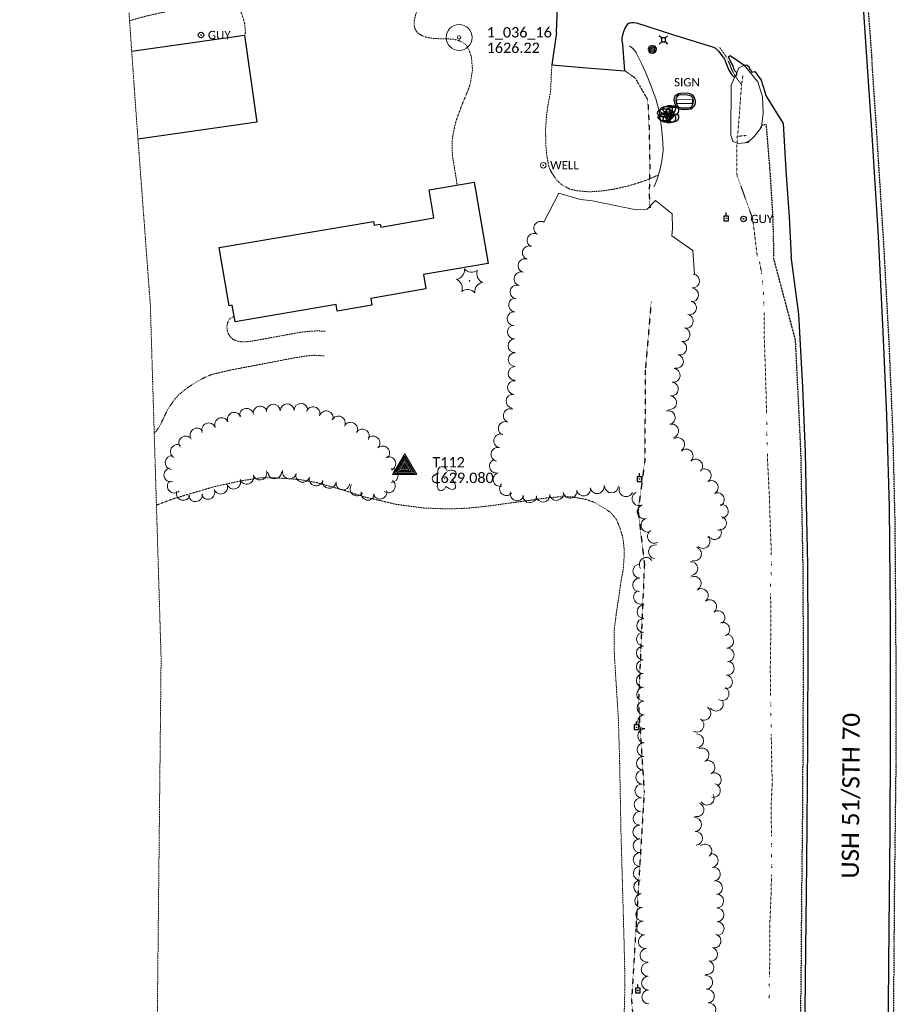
# Model space of a CAD drawing. Extents: x 386237 to 390135, y 96958 to 113752.
# Tile 75 of 116: x 388119 to 388627, y 104923 to 105494. Entities that reach past the tile are written whole.
import ezdxf
from ezdxf.enums import TextEntityAlignment as Align
from ezdxf.lldxf.tags import DXFTag

# ---------------------------------------------------------------- set-up
doc = ezdxf.new("R2010")
doc.units = 0
doc.header["$MEASUREMENT"] = 0
for name, pattern in [('Wisdot1', [0.0625, 0.03125, -0.03125]), ('Wisdot3', [0.1875, 0.125, -0.0625]), ('Wisdot6', [0.375, 0.125, -0.0625, 0.03125, -0.0625, 0.03125, -0.0625])]:
    doc.linetypes.add(name, pattern=pattern)
for name, color, linetype, lineweight in [('E_BLD', 231, 'Continuous', 25), ('E_DRN_RipRap', 41, 'Eripr', 18), ('E_DTM_SlopeTop', 81, 'Wisdot1', 25), ('E_DWY', 51, 'Wisdot3', 18), ('E_LAND_TreeLine', 81, 'Etrel', 18), ('E_LAND_Vegetation', 81, 'Continuous', 18), ('E_MAP_Control', 131, 'Continuous', 18), ('E_MAP_Limits', 81, 'Wisdot3', 18), ('E_MAP_PassPoints', 41, 'Continuous', 18), ('E_MISCPROP', 31, 'Continuous', 18), ('E_MISCPROP_HvyLine', 231, 'Continuous', 25), ('E_MISCPROP_Railing', 31, 'Continuous', 18), ('E_MISCPROP_Well', 131, 'Continuous', 18), ('E_RDWY', 21, 'Continuous', 25), ('E_RDWY_AsphConc', 201, 'Continuous', 25), ('E_RDWY_Gravel', 21, 'Wisdot3', 25), ('E_RDWY_Name', 21, 'Continuous', 18), ('E_SGN', 21, 'Continuous', 18), ('E_UTL_AG', 31, 'Continuous', 18), ('E_UTL_AG_Bold', 31, 'Continuous', 25), ('E_UTL_EGuyWire', 201, 'Continuous', 25), ('E_UTL_EPowerPole', 231, 'Eelec', 25), ('E_WAL', 41, 'Continuous', 25), ('E_WTR', 131, 'Wisdot6', 18), ('E_WTR_FlowLine', 131, 'Wisdot6', 18)]:
    doc.layers.add(name, color=color, linetype=linetype, lineweight=lineweight)
doc.styles.add('CalibriLight', font='calibril.ttf')
tags = doc.linetypes.add('Eelec', pattern='A,0.275,-0.05,["E",CalibriLight,S=0.07,R=0,X=-0.025,Y=-0.035],-0.05,0.875', length=1.25).pattern_tags.tags
tags[6] = DXFTag(74, 10)
doc.linetypes.add('Eripr', pattern='A,0,[90,dgnlstyle-ewdotudls.shx,S=0.000323,R=0,X=0,Y=0],-0.032175,[91,dgnlstyle-ewdotudls.shx,S=0.000413,R=0,X=0,Y=0],-0.051695,[92,dgnlstyle-ewdotudls.shx,S=0.000348,R=0,X=0,Y=0],-0.03362', length=0.11749)
doc.linetypes.add('Etrel', pattern='A,0,[14,dgnlstyle-ewdotudls.shx,S=0.00065925,R=0,X=0,Y=0],-0.082294', length=0.082294)

# ---------------------------------------------------------------- blocks, each defined once
blk = doc.blocks.new('TP')
at = {"color": 0, "linetype": 'ByBlock', "lineweight": -2, "transparency": 16777216, "flags": 128}
for points in [[(6.92, -4.06), (0, 7.92), (-7.08, -4.06)], [(5.8, -3.42), (0, 6.63), (-5.95, -3.42)], [(4.83, -2.77), (0, 5.51), (-4.82, -2.77)], [(3.72, -2.13), (0, 4.23), (-3.71, -2.13)], [(2.61, -1.5), (0, 2.96), (-2.6, -1.5)], [(1.49, -0.86), (0, 1.69), (-1.48, -0.86)], [(0.38, -0.22), (0, 0.42), (-0.37, -0.22)]]:
    blk.add_lwpolyline(points, close=True, dxfattribs=at)
blk = doc.blocks.new('PP')
at = {"layer": 'E_MAP_PassPoints', "lineweight": 0}
for radius in [7.5, 0.96]:
    blk.add_circle((0, 0), radius, dxfattribs=at)
blk = doc.blocks.new('GUY')
at = {"color": 0, "linetype": 'ByBlock', "lineweight": -2, "transparency": 16777216}
for radius in [4, 0.5]:
    blk.add_circle((0, 0), radius, dxfattribs=at)
at = {"color": 0, "linetype": 'ByBlock', "lineweight": -2, "transparency": 16777216, "style": 'CalibriLight'}
blk.add_text('GUY', height=12, dxfattribs=at).set_placement((10, 0), align=Align.MIDDLE_LEFT)
blk = doc.blocks.new('MTR')
at = {"color": 0, "linetype": 'ByBlock', "lineweight": -2, "transparency": 16777216, "flags": 128}
for points in [[(-3.8, 6.5), (3.8, 6.5), (0, 1.2)], [(-3.8, -6.5), (3.8, -6.5), (0, -1.2)]]:
    blk.add_lwpolyline(points, close=True, dxfattribs=at)
at = {"color": 0, "linetype": 'ByBlock', "lineweight": -2, "transparency": 16777216}
blk.add_ellipse((0, 0), major_axis=(2.5, 0), ratio=0.5, dxfattribs=at)
blk = doc.blocks.new('PED')
at = {"color": 0, "linetype": 'ByBlock', "lineweight": -2, "transparency": 16777216}
for p, q in [((-2.5, 2.5), (-5.3, 5.3)), ((2.5, 2.5), (5.3, 5.3)), ((-2.5, -2.5), (-5.3, -5.3)), ((2.5, -2.5), (5.3, -5.3))]:
    blk.add_line(p, q, dxfattribs=at)
at = {"color": 0, "linetype": 'ByBlock', "lineweight": -2, "transparency": 16777216, "flags": 128}
blk.add_lwpolyline([(-2.5, -2.5), (2.5, -2.5), (2.5, 2.5), (-2.5, 2.5)], close=True, dxfattribs=at)
blk = doc.blocks.new('CTRE')
at = {"color": 0, "linetype": 'ByBlock', "lineweight": -2, "transparency": 16777216}
blk.add_circle((0, 0), 0.223, dxfattribs=at)
for centre, start, end in [((-11.97, 8.96), 280.2067, 5.97162), ((1.81, 14.92), 220.21132, 305.97623), ((13.83, 5.89), 160.21133, 245.97624), ((-13.83, -5.9), 340.21132, 65.97623), ((-1.81, -14.93), 40.21133, 125.97624)]:
    blk.add_arc(centre, 7.87, start, end, dxfattribs=at)
at = {"color": 0, "linetype": 'ByBlock', "lineweight": -2, "transparency": 16777216, "extrusion": (0, 0, -1)}
blk.add_arc((-12.03, -9.04), 7.87, 354.07279, 79.74889, dxfattribs=at)
blk = doc.blocks.new('POLE')
at = {"color": 0, "linetype": 'ByBlock', "lineweight": -2, "transparency": 16777216}
for radius in [4.46, 3.35, 2.23, 1.12]:
    blk.add_circle((0, 0), radius, dxfattribs=at)
blk = doc.blocks.new('PPOL')
at = {"color": 0, "linetype": 'ByBlock', "lineweight": -2, "transparency": 16777216}
blk.add_line((-0.1, 4.5), (-0.1, 11.6), dxfattribs=at)
at = {"color": 0, "linetype": 'ByBlock', "lineweight": -2, "transparency": 16777216, "flags": 128}
blk.add_lwpolyline([(-4.6, -4.5), (4.4, -4.5), (4.4, 4.5), (-4.6, 4.5)], close=True, dxfattribs=at)
at = {"color": 0, "linetype": 'ByBlock', "lineweight": -2, "transparency": 16777216}
blk.add_circle((0, 0), 0.582, dxfattribs=at)
blk = doc.blocks.new('STON')
at = {"color": 0, "linetype": 'ByBlock', "lineweight": -2, "transparency": 16777216}
blk.add_open_spline([(4.6, -3.9), (5.2, -3.1), (5.8, -2.4), (6.4, -1.6), (7, -0.9), (6.9, 0.2), (6.9, 1.1), (6.9, 1.9), (7.1, 2.7), (6.3, 3.5), (5.7, 4.1), (5.1, 4), (4.4, 4.1), (2.9, 4.3), (1.3, 4.6), (-0.2, 4.5), (-1.6, 4.3), (-2.9, 3.9), (-4.2, 3.5), (-4.8, 3.3), (-5.4, 3.2), (-6, 2.8), (-6.5, 2.5), (-6.7, 2), (-6.9, 1.5), (-7.3, 0.4), (-7.7, -1.4), (-6.8, -2.2), (-6.2, -2.8), (-5.5, -3.1), (-4.8, -3.5), (-4.3, -3.8), (-3.8, -4.1), (-3.3, -4.4), (-2.1, -4.9), (-0.8, -5), (0.3, -4.8), (1.8, -4.5), (3.2, -4.2), (4.6, -3.9)], degree=3, knots=[0, 0, 0, 0, 0.07602, 0.07602, 0.07602, 0.149123, 0.149123, 0.149123, 0.213068, 0.213068, 0.213068, 0.26491, 0.26491, 0.26491, 0.387033, 0.387033, 0.387033, 0.494232, 0.494232, 0.494232, 0.544513, 0.544513, 0.544513, 0.585913, 0.585913, 0.585913, 0.682846, 0.682846, 0.682846, 0.745547, 0.745547, 0.745547, 0.791166, 0.791166, 0.791166, 0.886027, 0.886027, 0.886027, 1, 1, 1, 1], dxfattribs=at)
blk = doc.blocks.new('DTRE')
at = {"color": 0, "linetype": 'ByBlock', "lineweight": -2, "transparency": 16777216}
blk.add_circle((-0.18, 0), 0.183, dxfattribs=at)
for centre, major_axis, ratio in [((-1.87, 5.32), (1.36, -4.98), 0.782863), ((-5.87, 0.15), (4.93, -0.12), 0.832022), ((4.06, 2.74), (-5.27, -2.93), 0.691916), ((-2.49, -5.24), (1.8, 4.86), 0.716896), ((3.54, -3.71), (-5.01, 4.58), 0.560249)]:
    blk.add_ellipse(centre, major_axis=major_axis, ratio=ratio, start_param=1.570796, end_param=4.712389, dxfattribs=at)
blk = doc.blocks.new('WELL')
at = {"color": 0, "linetype": 'ByBlock', "lineweight": -2, "transparency": 16777216}
for radius in [4, 0.5]:
    blk.add_circle((0, 0), radius, dxfattribs=at)
at = {"color": 0, "linetype": 'ByBlock', "lineweight": -2, "transparency": 16777216, "style": 'CalibriLight'}
blk.add_text('WELL', height=12, dxfattribs=at).set_placement((10, 0), align=Align.MIDDLE_LEFT)
blk = doc.blocks.new('SIGN')
at = {"color": 0, "linetype": 'ByBlock', "lineweight": -2, "transparency": 16777216, "style": 'CalibriLight'}
blk.add_text('SIGN', height=12, dxfattribs=at).set_placement((0, 0), align=Align.MIDDLE_CENTER)

msp = doc.modelspace()

# ---------------------------------------------------------------- linework, layer by layer
at = {"layer": 'E_BLD', "ltscale": 5}
for p, q in [((388184.25, 105475.42), (388249.68, 105484.71)), ((388249.68, 105484.71), (388256.83, 105434.37)), ((388494.2, 105441.27), (388492.74, 105439.84)), ((388492.74, 105439.84), (388493, 105437.48)), ((388495.94, 105441.78), (388494.2, 105441.27)), ((388497.85, 105440.81), (388495.94, 105441.78)), ((388498.88, 105438.55), (388497.85, 105440.81)), ((388256.83, 105434.37), (388187.87, 105424.58)), ((388493, 105437.48), (388493.72, 105436.84)), ((388493.72, 105436.84), (388496.02, 105436.34)), ((388496.02, 105436.34), (388497.82, 105436.81)), ((388497.82, 105436.81), (388498.88, 105438.55)), ((388356.69, 105395.19), (388382.76, 105399.62)), ((388382.76, 105399.62), (388390.78, 105352.41)), ((388359.47, 105378.81), (388356.69, 105395.19)), ((388234.97, 105361.66), (388324.41, 105376.85)), ((388324.41, 105376.85), (388324.78, 105374.69)), ((388328.56, 105373.56), (388359.47, 105378.81)), ((388324.78, 105374.69), (388328.26, 105375.28)), ((388328.26, 105375.28), (388328.56, 105373.56)), ((388240.7, 105327.88), (388234.97, 105361.66)), ((388390.78, 105352.41), (388353.29, 105346.04)), ((388353.29, 105346.04), (388354.72, 105337.66)), ((388354.72, 105337.66), (388322.77, 105332.23)), ((388322.77, 105332.23), (388323.46, 105328.2)), ((388242.49, 105328.19), (388240.7, 105327.88)), ((388244.11, 105318.66), (388242.49, 105328.19)), ((388302.7, 105328.61), (388244.11, 105318.66)), ((388303.35, 105324.78), (388302.7, 105328.61)), ((388323.46, 105328.2), (388303.35, 105324.78))]:
    msp.add_line(p, q, dxfattribs=at)
at = {"layer": 'E_DRN_RipRap', "flags": 128}
for points in [[(388539.19, 105467.36), (388547.26, 105457.79), (388549.89, 105449.03), (388550.2, 105439.84), (388549.39, 105431.48), (388545.31, 105426.32), (388541.33, 105422.49), (388535.93, 105421.99), (388532.66, 105423.06), (388531.49, 105426.87), (388531.83, 105455.84), (388533.67, 105460.3)], [(388535.1, 105462.9), (388536.22, 105465.77)], [(388536.22, 105465.77), (388539.19, 105467.36)], [(388549.53, 105432.84), (388548.32, 105430.12)], [(388542.6, 105423.71), (388539.93, 105422.36)]]:
    msp.add_lwpolyline(points, dxfattribs=at)
at = {"layer": 'E_DTM_SlopeTop', "flags": 128}
msp.add_lwpolyline([(388470.13, 105464.16), (388476.04, 105459.97), (388483.38, 105447.28), (388484.08, 105434.06), (388484.6, 105408.22), (388484.18, 105392.18), (388484.77, 105384.71)], dxfattribs=at)
at = {"layer": 'E_DTM_SlopeTop'}
msp.add_lwpolyline([(388485.35, 105330.12), (388481.96, 105290.6), (388481.65, 105237.99), (388477.79, 105209.09), (388481.44, 105178.35), (388477.97, 105097.48), (388481.31, 105046.12), (388476.47, 104966.37), (388474, 104925.23), (388477.6, 104880.02), (388478.29, 104848.88), (388482.15, 104835.98)], dxfattribs=at)
at = {"layer": 'E_DWY', "flags": 128}
for points in [[(388380.51, 105456.8), (388381.78, 105464.57), (388381.25, 105471.57), (388379.79, 105476.29), (388377.72, 105479.57), (388375.16, 105481.06), (388373.24, 105481.88), (388370.51, 105482.42), (388366.98, 105482.68), (388363.1, 105482.68), (388358.99, 105482.9), (388355.67, 105483.41), (388353.16, 105484.2), (388350.98, 105485.36), (388349.62, 105486.57), (388348.58, 105488.15), (388348, 105490.1), (388347.95, 105492.92), (388348.88, 105496.96), (388350.23, 105499.86), (388353.98, 105503.84), (388358.58, 105506.42)], [(388183, 105493.18), (388192.48, 105495.8), (388207.29, 105499.15), (388219.99, 105500.61), (388231.3, 105501.64), (388239.13, 105502.11), (388243.03, 105501.64), (388245.69, 105500.39), (388247.99, 105497.25), (388249.75, 105491.37), (388250.17, 105486.24), (388249.69, 105484.67)], [(388489.51, 105403.72), (388482.41, 105400.64), (388473.04, 105397.64), (388463.54, 105395.45), (388456.9, 105394.49), (388449.61, 105393.97), (388442.3, 105394.61), (388438.19, 105395.61), (388434.21, 105397.59), (388430.71, 105400.55), (388427.64, 105405.13), (388426.11, 105408.37), (388424.88, 105415), (388424.24, 105421.93), (388424.18, 105430.42), (388424.72, 105438.2), (388425.42, 105443.66), (388427.16, 105452.82), (388427.41, 105460.93), (388427.84, 105467.58)], [(388372.92, 105397.95), (388370.28, 105414.36), (388369.9, 105419.6), (388370.03, 105423.52), (388370.71, 105428.36), (388372.22, 105434.9), (388373.93, 105439.75), (388375.36, 105443.62), (388377, 105447.57), (388379.28, 105453.01), (388380.51, 105456.8)], [(388243.58, 105321.79), (388241.81, 105320.96), (388240.52, 105319.77), (388239.71, 105317.73), (388239.42, 105316.06), (388239.58, 105313.81), (388240.28, 105311.67), (388241.44, 105309.84), (388242.98, 105308.44), (388245.59, 105307.4), (388248.08, 105307.03), (388250.34, 105307.05), (388254.28, 105307.48), (388259.08, 105308.37), (388281.65, 105312.52), (388286.54, 105313.08), (388291.93, 105313.4), (388296.34, 105313.1)], [(388295.79, 105298.82), (388290.21, 105299.24), (388287.14, 105299.02), (388284.02, 105298.65), (388277.66, 105297.58), (388253.68, 105292.98), (388242.53, 105290.88), (388230.47, 105288.1), (388225.69, 105285.97), (388220.96, 105283.3), (388216.51, 105280.38), (388212.17, 105276.92), (388209.19, 105273.84)], [(388209.19, 105273.84), (388205.02, 105267.71), (388200.86, 105258.92), (388198.26, 105255.1), (388197.29, 105254)], [(388403.95, 105213.66), (388391.74, 105211.96), (388380.46, 105210.74), (388368.45, 105210.15), (388353.48, 105210.72), (388337.44, 105212.85), (388319.05, 105217.15), (388306.99, 105221.07), (388291.47, 105225.44), (388281.76, 105227.2), (388269.5, 105228.1), (388258.68, 105228.15), (388247.84, 105226.54), (388232.2, 105223.09), (388218.91, 105219.26), (388208.73, 105216.2), (388200.59, 105213.15), (388198.56, 105212.38)], [(388379.65, 104624.39), (388377.09, 104630.73), (388376.34, 104635.33), (388376.31, 104639.58), (388377.25, 104641.83), (388378.56, 104644.53), (388379.93, 104646.41), (388381.77, 104647.5), (388384.6, 104648.12), (388385.96, 104648.35), (388389.36, 104648.59), (388393.61, 104648.62), (388396.48, 104648.7), (388400.27, 104649.24), (388406.43, 104651.19), (388413.37, 104653.74), (388419.16, 104657.04), (388426.59, 104662.23), (388433.63, 104669.17), (388438.99, 104678.46), (388444.46, 104688.03), (388449.4, 104697.42), (388455, 104711.11), (388459.61, 104726.92), (388463.91, 104745.31), (388467.23, 104765.68), (388469.03, 104782.65), (388469.79, 104798.74), (388469.66, 104810.09), (388469.16, 104822.66), (388468.47, 104838.09), (388467.6, 104853.91), (388467.02, 104863.87), (388466.85, 104873.85), (388467.47, 104888.14), (388468.7, 104901.52), (388469.57, 104912.26), (388470.2, 104934.09), (388469.76, 104955.42), (388468.98, 104983.44), (388467.89, 105021.44), (388467.05, 105065.48), (388466.32, 105088.99), (388465.31, 105104.94), (388464.51, 105118.03), (388463.88, 105128.67), (388463.99, 105140.45), (388465.3, 105150.82), (388466.44, 105157.89), (388467.78, 105167.85), (388469.08, 105174.51), (388469.65, 105181.81), (388469.66, 105187.29), (388468.93, 105193.68), (388467.31, 105199.04), (388465.17, 105204.09), (388462.16, 105207.85), (388458.7, 105210.34), (388452.41, 105213.99), (388447.63, 105215.7), (388439.3, 105217.16), (388432.45, 105217.22), (388424.29, 105216.49), (388412.9, 105214.85), (388403.95, 105213.66)]]:
    msp.add_lwpolyline(points, dxfattribs=at)
at = {"layer": 'E_LAND_TreeLine'}
msp.add_line((388431.82, 105393.19), (388423.23, 105376.36), dxfattribs=at)
at = {"layer": 'E_LAND_TreeLine', "ltscale": 2.5}
msp.add_lwpolyline([(388510.58, 105346.03), (388509.44, 105360.03), (388497.39, 105368.4), (388497.7, 105372.65), (388497.5, 105381.23), (388487.8, 105388.96), (388483.14, 105383.89), (388476.6, 105383.52), (388451.36, 105388.79), (388444.37, 105389.51), (388431.82, 105393.19)], dxfattribs=at)
at = {"layer": 'E_LAND_Vegetation'}
for centre, start, end in [((388421.31, 105372.86), 61.2121, 241.1967), ((388417.46, 105365.86), 61.2121, 241.1967), ((388414.76, 105358.66), 69.3459, 249.3306), ((388412.24, 105351.22), 73.026, 253.0106), ((388409.91, 105343.58), 73.026, 253.0106), ((388509.36, 105342.23), 265.8238, 85.8085), ((388407.58, 105335.94), 73.026, 253.0106), ((388508.78, 105334.26), 265.8238, 85.8085), ((388406.75, 105328.39), 83.8961, 263.8808), ((388507.6, 105326.73), 256.3599, 76.3445), ((388405.9, 105320.45), 83.8961, 263.8808), ((388505.71, 105318.97), 256.3599, 76.3445), ((388406.05, 105312.77), 92.3005, 272.2852), ((388503.83, 105311.21), 256.3599, 76.3445), ((388406.37, 105304.79), 92.3005, 272.2852), ((388501.94, 105303.44), 256.3599, 76.3445), ((388406.46, 105296.72), 89.9123, 269.897), ((388500.06, 105295.68), 256.3599, 76.3445), ((388406.44, 105288.73), 89.9123, 269.897), ((388498.13, 105287.68), 262.8085, 82.7932), ((388406.11, 105280.53), 83.7316, 263.7163), ((388497.13, 105279.75), 262.8085, 82.7932), ((388405.24, 105272.59), 83.7316, 263.7163), ((388496.13, 105271.83), 262.8085, 82.7932), ((388250.81, 105264.44), 9.3918, 189.3765), ((388258.71, 105265.74), 9.3918, 189.3765), ((388266.34, 105266.86), 1.5556, 181.5403), ((388274.34, 105267.08), 1.5556, 181.5403), ((388282.34, 105267.3), 1.5556, 181.5403), ((388289.36, 105265.39), 342.641, 162.6257), ((388236.35, 105259.01), 22.919, 202.9036), ((388243.72, 105262.13), 22.919, 202.9036), ((388297, 105263), 342.641, 162.6257), ((388304.02, 105259.99), 333.3582, 153.3429), ((388403.69, 105264.25), 68.7718, 248.7565), ((388495.3, 105263.13), 284.2008, 104.1855), ((388222.03, 105253.02), 35.6539, 215.6386), ((388228.88, 105256.01), 21.864, 201.8486), ((388311.18, 105256.4), 333.3582, 153.3429), ((388400.79, 105256.8), 68.7718, 248.7565), ((388497.26, 105255.39), 284.2008, 104.1855), ((388215.52, 105248.36), 35.6539, 215.6386), ((388317.99, 105252.46), 329.7871, 149.7718), ((388324.14, 105248.35), 314.5829, 134.5676), ((388398.15, 105249.65), 78.5943, 258.5789), ((388500.69, 105247.52), 303.6572, 123.6419), ((388210.68, 105243.49), 61.7705, 241.7552), ((388329.76, 105242.65), 314.5829, 134.5676), ((388396.57, 105241.82), 78.5943, 258.5789), ((388207.6, 105237.02), 82.8061, 262.7908), ((388333.25, 105236.39), 294.0987, 114.0834), ((388505.65, 105240.84), 313.3454, 133.3301), ((388395.68, 105234.98), 105.1898, 285.1745), ((388511.14, 105235.03), 313.3454, 133.3301), ((388206.92, 105229.88), 104.2442, 284.2289), ((388250.95, 105228.54), 197.793, 17.7777), ((388258.57, 105230.98), 197.793, 17.7777), ((388267.11, 105231.62), 180.8768, 0.8615), ((388275.68, 105231.66), 165.1954, 345.1801), ((388283.42, 105229.61), 165.1954, 345.1801), ((388291.16, 105227.57), 165.1954, 345.1801), ((388334.65, 105229.55), 270.544, 90.5287), ((388397.77, 105227.26), 105.1898, 285.1745), ((388516.15, 105229.44), 300.6792, 120.6639), ((388208.92, 105223.39), 134.4823, 314.467), ((388235.82, 105222.83), 202.1535, 22.1382), ((388243.34, 105225.72), 200.7028, 20.6875), ((388298.71, 105226.1), 173.1967, 353.1814), ((388306.66, 105225.15), 173.1967, 353.1814), ((388314.84, 105221.79), 142.1293, 322.1139), ((388333.02, 105223.51), 233.3051, 53.2898), ((388401.53, 105221.94), 137.7189, 317.7036), ((388454.08, 105223.11), 189.7196, 9.7042), ((388462.38, 105223.45), 180.8452, 0.8298), ((388470.8, 105221.31), 156.9375, 336.9222), ((388520.23, 105222.57), 300.6792, 120.6639), ((388214.13, 105219.17), 164.9437, 344.9283), ((388221.2, 105218.4), 185.9066, 5.8913), ((388228.4, 105219.81), 202.1535, 22.1382), ((388321.16, 105219.26), 169.0521, 349.0368), ((388328.11, 105219.92), 192.9965, 12.9811), ((388407.68, 105218.88), 163.3453, 343.33), ((388414.98, 105217.78), 178.2164, 358.2011), ((388422.67, 105218.11), 185.9066, 5.8913), ((388430.46, 105219.13), 189.4077, 9.3924), ((388438.34, 105220.44), 189.4077, 9.3924), ((388446.21, 105221.76), 189.7196, 9.7042), ((388478.32, 105216.14), 113.2133, 293.1979), ((388523.75, 105215.61), 295.6613, 115.6459), ((388481.29, 105208.45), 106.0102, 285.9949), ((388526.1, 105208.8), 276.8457, 96.8304), ((388525, 105201.92), 252.869, 72.8537), ((388483.49, 105200.77), 106.0102, 285.9949), ((388487.21, 105194.28), 119.9859, 299.9705), ((388515.46, 105191.29), 226.3944, 46.3791), ((388522.1, 105196.47), 213.3669, 33.3515), ((388487.82, 105185.32), 81.3904, 261.3751), ((388510.47, 105184.12), 252.0086, 71.9932), ((388478.75, 105174.11), 89.2745, 269.2592), ((388482.51, 105178.04), 35.3394, 215.3241), ((388508.4, 105175.59), 276.3229, 96.3076), ((388478.65, 105166.12), 89.2745, 269.2592), ((388510.34, 105167.1), 299.9809, 119.9656), ((388479.21, 105159.06), 111.2206, 291.2053), ((388514.47, 105159.97), 306.799, 126.7836), ((388481.19, 105150.62), 88.5466, 268.5312), ((388519.26, 105153.57), 306.799, 126.7836), ((388524.04, 105147.17), 306.799, 126.7836), ((388480.99, 105142.63), 88.5466, 268.5312), ((388526.88, 105140.37), 290.7068, 110.6915), ((388480.89, 105134.67), 89.3546, 269.3393), ((388529.14, 105133.47), 272.1075, 92.0922), ((388480.8, 105126.68), 89.3546, 269.3393), ((388529.43, 105125.49), 272.1075, 92.0922), ((388480.77, 105118.73), 90.3041, 270.2888), ((388529.46, 105117.85), 263.0258, 83.0105), ((388480.81, 105110.74), 90.3041, 270.2888), ((388528.48, 105109.92), 263.0258, 83.0105), ((388480.96, 105102.81), 92.1449, 272.1296), ((388526.48, 105103.15), 241.2166, 61.2013), ((388481.25, 105094.83), 92.1449, 272.1296), ((388523.12, 105097.02), 214.0988, 34.0835), ((388515.96, 105091.78), 239.904, 59.8887), ((388481.55, 105086.85), 92.1449, 272.1296), ((388511.95, 105084.87), 239.904, 59.8887), ((388481.57, 105078.69), 87.4453, 267.43), ((388481.21, 105070.71), 87.4453, 267.43), ((388511.76, 105075.81), 270.6483, 90.633), ((388514.89, 105067.61), 294.9244, 114.909), ((388480.86, 105062.73), 87.4453, 267.43), ((388518.3, 105060.29), 297.3214, 117.3061), ((388480.47, 105054.71), 86.4503, 266.435), ((388521.97, 105053.19), 297.3214, 117.3061), ((388479.97, 105046.74), 86.4503, 266.435), ((388521.45, 105047), 257.2592, 77.2439), ((388479.48, 105038.76), 86.4503, 266.435), ((388517.81, 105042.55), 211.4704, 31.4551), ((388478.98, 105030.79), 86.4503, 266.435), ((388511.93, 105035.83), 250.1519, 70.1366), ((388510.52, 105027.26), 274.1194, 94.1041), ((388478.83, 105022.95), 90.486, 270.4707), ((388511.09, 105019.29), 274.1194, 94.1041), ((388478.9, 105014.96), 90.486, 270.4707), ((388516.47, 105011.88), 310.7536, 130.7383), ((388478.96, 105006.97), 90.486, 270.4707), ((388520.16, 105006.38), 279.0574, 99.0421), ((388479.03, 104998.98), 90.486, 270.4707), ((388521.41, 104998.49), 279.0574, 99.0421), ((388479.23, 104991.13), 94.1199, 274.1046), ((388522.67, 104990.59), 279.0574, 99.0421), ((388479.81, 104983.16), 94.1199, 274.1046), ((388523.36, 104982.95), 271.0264, 91.0111), ((388480.38, 104975.19), 94.1199, 274.1046), ((388523.5, 104974.96), 271.0264, 91.0111), ((388481.01, 104967.33), 96.8441, 276.8288), ((388523.64, 104966.97), 271.0264, 91.0111), ((388481.96, 104959.39), 96.8441, 276.8288), ((388521.84, 104959.77), 255.6838, 75.6685), ((388482.91, 104951.46), 96.8441, 276.8288), ((388519.85, 104952.08), 254.5454, 74.53), ((388483.64, 104943.3), 91.1377, 271.1224), ((388517.72, 104944.37), 254.5454, 74.53), ((388483.8, 104935.32), 91.1377, 271.1224), ((388517.01, 104935.76), 276.8441, 96.8288), ((388517.96, 104927.82), 276.8441, 96.8288), ((388483.96, 104927.33), 91.1377, 271.1224), ((388518.91, 104919.89), 276.8441, 96.8288)]:
    msp.add_arc(centre, 4, start, end, dxfattribs=at)
at = {"layer": 'E_MAP_Limits', "lineweight": 0, "flags": 128}
for points in [[(388186.76, 105439.49), (388119.29, 106402.05)], [(388195.75, 104601.81), (388201.27, 105123.32), (388195.03, 105328.32), (388186.76, 105439.49)]]:
    msp.add_lwpolyline(points, dxfattribs=at)
at = {"layer": 'E_MISCPROP_Railing', "flags": 128}
for points in [[(388484.99, 105456.23), (388482.23, 105462.88), (388479.68, 105468.43), (388478.09, 105471.81), (388476.67, 105474.55), (388475.42, 105476.33), (388474.27, 105477.52), (388472.72, 105478.45)], [(388484.99, 105456.23), (388488.3, 105447.36), (388489.93, 105440.76), (388490.96, 105434.06), (388491.5, 105429.44), (388492.22, 105422.37), (388492.4, 105417.93), (388491.47, 105411.77), (388490.33, 105406.62), (388488.97, 105401.8), (388487.77, 105398.42), (388487.06, 105396.87)]]:
    msp.add_lwpolyline(points, dxfattribs=at)
at = {"layer": 'E_RDWY', "flags": 128}
for points in [[(388542.65, 106431.4), (388546.48, 106379.32), (388550.14, 106326.05), (388554.3, 106267.3), (388557.89, 106216.2), (388561.25, 106169.07), (388564.63, 106121.36), (388568.72, 106062.02), (388571.18, 106027.8), (388574.83, 105975.71), (388578.28, 105925.95), (388581.97, 105874.15), (388584.69, 105838.65), (388588.58, 105782.47), (388592.43, 105726.99), (388596.25, 105673.08), (388598.21, 105644.29), (388601.46, 105597.98), (388604.73, 105551.2), (388608.38, 105498.16), (388610.34, 105469.36)], [(388430.5, 105486.25), (388431.33, 105505.42)], [(388610.34, 105469.36), (388613.28, 105426.94), (388616.92, 105368.07), (388619.66, 105312.88), (388621.75, 105264.52), (388623.28, 105211.33), (388623.95, 105146.9), (388624.01, 105073.99), (388623.66, 105022.48), (388623.17, 104967.53), (388622.84, 104923.17), (388622.41, 104871.11), (388622.1, 104830.06), (388621.82, 104803.5), (388621.37, 104760.73), (388620.9, 104714.55), (388620.45, 104669.49), (388620.09, 104643.8)], [(388571.94, 104637.3), (388572.41, 104686.35), (388572.83, 104740.78), (388573.56, 104800.66), (388574.04, 104850.44), (388574.48, 104901.48), (388575.07, 104954.99), (388575.51, 105004.6), (388576.15, 105074.17), (388576.31, 105134.5), (388576.11, 105177.6), (388575.46, 105213.33), (388574.74, 105243.14), (388573.24, 105280.78), (388571.03, 105322.97), (388566.46, 105356.57)]]:
    msp.add_lwpolyline(points, dxfattribs=at)
at = {"layer": 'E_RDWY_AsphConc', "flags": 128}
for points in [[(388430.5, 105486.25), (388427.84, 105467.58), (388447.98, 105465.84), (388470.13, 105464.16), (388468.97, 105479.44), (388468.48, 105481.8), (388468.48, 105481.8), (388468.55, 105483.28), (388468.55, 105483.28), (388468.95, 105485.01), (388469.53, 105486.95), (388469.53, 105486.95), (388470.14, 105488.42), (388471.33, 105490.43), (388471.9, 105491.27), (388472.41, 105491.76), (388472.41, 105491.76), (388472.81, 105491.95), (388473.1, 105492), (388473.1, 105492), (388473.9, 105492.1), (388473.9, 105492.1), (388475.31, 105492.11), (388475.31, 105492.11), (388476.92, 105491.85), (388497.07, 105485.4), (388518.9, 105478.68), (388521.43, 105477.91), (388522.66, 105477.15), (388522.66, 105477.15), (388524.56, 105475.26), (388524.56, 105475.26), (388526.79, 105472.48), (388527.78, 105470.84), (388528.87, 105468.26), (388528.87, 105468.26), (388530.31, 105464.4), (388532.13, 105461.76), (388533.67, 105460.3), (388534.97, 105461.86), (388535.1, 105462.9), (388533.73, 105464.23), (388532.62, 105467.38), (388531.27, 105469.73), (388530.1, 105472.31), (388531.17, 105473.01), (388535.92, 105469.75), (388539.19, 105467.36), (388540.23, 105467.44), (388541.09, 105467.4), (388541.96, 105466.66), (388542.35, 105465.24), (388543.63, 105463.39), (388545.44, 105463.67), (388549.04, 105458.77), (388551.96, 105449.37), (388561.81, 105433.66), (388563.46, 105406.44), (388565.4, 105379.27), (388566.46, 105356.57)], [(388472.81, 105491.95), (388472.81, 105491.95)], [(388476.92, 105491.85), (388476.92, 105491.85)], [(388470.14, 105488.42), (388470.14, 105488.42)], [(388471.33, 105490.43), (388471.33, 105490.43)], [(388468.95, 105485.01), (388468.95, 105485.01)], [(388521.43, 105477.91), (388521.43, 105477.91)], [(388526.79, 105472.48), (388526.79, 105472.48)], [(388527.78, 105470.84), (388527.78, 105470.84)]]:
    msp.add_lwpolyline(points, dxfattribs=at)
at = {"layer": 'E_RDWY_Gravel', "flags": 128}
for points in [[(388545.78, 106431.94), (388551.24, 106353.62), (388557.61, 106265.86), (388562.49, 106194.25), (388567.6, 106123.65), (388572.53, 106054.16), (388576.43, 105997.86), (388580.81, 105933.72), (388585.05, 105872.69), (388587.28, 105838.34), (388591.66, 105779.13), (388595.96, 105719.1), (388599.57, 105667.65), (388603.78, 105610.14), (388607.67, 105551.14), (388611.27, 105497.81), (388613.37, 105469.52)], [(388623.34, 104644.32), (388624.22, 104687.6), (388624.75, 104744.95), (388624.96, 104805.22), (388625.67, 104874.12), (388626.16, 104943.12), (388626.56, 104993.95), (388627.32, 105056.92), (388627.48, 105095.66), (388627.18, 105154.08), (388626.78, 105202.76), (388625.59, 105253.53), (388623.36, 105305.99), (388620.23, 105363.72), (388616.13, 105428.91), (388613.37, 105469.52)], [(388549.53, 105432.84), (388551.99, 105432.95)], [(388551.99, 105432.95), (388554.23, 105405.25)], [(388554.23, 105405.25), (388555.86, 105379.04)], [(388555.86, 105379.04), (388556.38, 105356.17)], [(388569.6, 104636.91), (388569.92, 104672.48), (388570.33, 104710.59), (388570.36, 104753.22), (388571.17, 104800.66), (388571.52, 104847.9), (388571.84, 104896.21), (388572.39, 104942.03), (388572.78, 104992.32), (388573.27, 105037.55), (388573.45, 105074.42), (388573.7, 105121.5), (388573.44, 105177.19), (388572.19, 105242.91), (388569.06, 105307.9), (388556.39, 105355.46)]]:
    msp.add_lwpolyline(points, dxfattribs=at)
at = {"layer": 'E_SGN', "flags": 128}
for points in [[(388500.17, 105447.34), (388500.06, 105445.19)], [(388509.27, 105447.48), (388500.17, 105447.34)], [(388509.14, 105445.13), (388509.27, 105447.48)], [(388500.06, 105445.19), (388509.14, 105445.13)]]:
    msp.add_lwpolyline(points, dxfattribs=at)
at = {"layer": 'E_WAL', "flags": 128}
for points in [[(388502.93, 105441.93), (388504.32, 105441.75), (388506.91, 105441.79), (388508.29, 105442.07), (388509.29, 105442.65), (388510.2, 105443.6), (388510.79, 105444.6), (388510.79, 105444.6), (388511.06, 105445.52), (388511.13, 105446.49), (388511.13, 105446.49), (388510.96, 105447.45), (388510.59, 105448.35), (388510.59, 105448.35), (388509.85, 105449.39), (388508.77, 105450.35), (388507.81, 105450.85), (388506.49, 105451.15), (388506.49, 105451.15), (388502.54, 105450.88), (388501.19, 105450.76), (388500.17, 105450.28), (388499.03, 105449.19), (388498.63, 105448.38), (388498.54, 105447.25), (388498.54, 105447.25), (388498.81, 105445.62), (388498.81, 105445.62), (388499.19, 105444.6), (388499.19, 105444.6), (388499.84, 105443.41), (388499.84, 105443.41), (388500.34, 105442.84), (388500.96, 105442.43), (388501.92, 105442.08)], [(388501.38, 105443.11), (388502.99, 105442.71), (388504.39, 105442.56), (388506.83, 105442.73), (388508.08, 105442.92), (388508.08, 105442.92), (388508.85, 105443.46), (388509.42, 105444.31), (388509.42, 105444.31), (388509.78, 105445.26), (388509.96, 105446.75), (388509.96, 105446.75), (388509.76, 105447.87), (388509.35, 105448.59), (388509.35, 105448.59), (388508.49, 105449.44), (388508.49, 105449.44), (388507.65, 105449.89), (388507.65, 105449.89), (388506.5, 105450.08), (388506.5, 105450.08), (388502.62, 105450.15), (388501.45, 105449.95), (388500.63, 105449.44), (388499.79, 105448.39), (388499.59, 105447.76), (388499.59, 105447.76), (388499.62, 105447.02), (388499.84, 105445.85), (388500.12, 105444.93), (388500.58, 105443.89), (388500.58, 105443.89)]]:
    msp.add_lwpolyline(points, close=True, dxfattribs=at)
for points in [[(388498.63, 105448.38), (388498.63, 105448.38)], [(388499.03, 105449.19), (388499.03, 105449.19)], [(388499.62, 105447.02), (388499.62, 105447.02)], [(388499.79, 105448.39), (388499.79, 105448.39)], [(388499.84, 105445.85), (388499.84, 105445.85)], [(388500.17, 105450.28), (388500.17, 105450.28)], [(388500.63, 105449.44), (388500.63, 105449.44)], [(388501.19, 105450.76), (388501.19, 105450.76)], [(388501.45, 105449.95), (388501.45, 105449.95)], [(388507.81, 105450.85), (388507.81, 105450.85)], [(388508.77, 105450.35), (388508.77, 105450.35)], [(388509.76, 105447.87), (388509.76, 105447.87)], [(388509.78, 105445.26), (388509.78, 105445.26)], [(388509.85, 105449.39), (388509.85, 105449.39)], [(388500.12, 105444.93), (388500.12, 105444.93)], [(388500.96, 105442.43), (388500.96, 105442.43)], [(388501.38, 105443.11), (388501.38, 105443.11)], [(388502.93, 105441.93), (388502.93, 105441.93)], [(388502.99, 105442.71), (388502.99, 105442.71)], [(388508.29, 105442.07), (388508.29, 105442.07)], [(388508.85, 105443.46), (388508.85, 105443.46)], [(388509.29, 105442.65), (388509.29, 105442.65)], [(388510.2, 105443.6), (388510.2, 105443.6)]]:
    msp.add_lwpolyline(points, dxfattribs=at)
at = {"layer": 'E_WTR', "flags": 128}
for points in [[(388548.14, 105353.39), (388549.24, 105347.94), (388549.39, 105346.41)], [(388549.81, 105342.36), (388550.01, 105340.33)], [(388550.36, 105336.27), (388550.46, 105334.24)], [(388550.66, 105330.17), (388550.76, 105328.13)], [(388550.83, 105324.06), (388550.81, 105315.99), (388550.99, 105306.95), (388551.46, 105294.54), (388551.46, 105294.51)], [(388551.46, 105294.51), (388551.93, 105278.6), (388552.24, 105264.97)], [(388552.31, 105260.9), (388552.35, 105258.86)], [(388552.43, 105254.78), (388552.46, 105252.75)], [(388552.57, 105248.67), (388552.63, 105246.63)], [(388552.75, 105242.56), (388552.93, 105236.51), (388553.86, 105217.79), (388554.01, 105213.04)], [(388554.01, 105213.04), (388554.39, 105201.02), (388554.94, 105186.85), (388555, 105183.5)], [(388555.08, 105179.43), (388555.11, 105177.39)], [(388554.95, 105173.32), (388554.86, 105171.28)], [(388554.67, 105167.21), (388554.57, 105165.17)], [(388554.61, 105161.1), (388554.73, 105149.1), (388554.66, 105133.53), (388554.62, 105131.54)], [(388554.62, 105131.54), (388554.4, 105117.59), (388554.58, 105105.68), (388554.62, 105102)], [(388554.68, 105097.92), (388554.71, 105095.88)], [(388554.76, 105091.81), (388554.79, 105089.77)], [(388554.84, 105085.69), (388554.87, 105083.65)], [(388554.95, 105079.58), (388555.23, 105065.45), (388555.53, 105051.16), (388555.48, 105050.03)], [(388555.48, 105050.03), (388554.87, 105037.16), (388555.15, 105020.94), (388555.15, 105020.5)], [(388555.17, 105016.42), (388555.19, 105014.38)], [(388555.21, 105010.31), (388555.22, 105008.27)], [(388555.24, 105004.2), (388555.25, 105003.67), (388555.21, 105002.16)], [(388555.12, 104998.08), (388554.84, 104986.15), (388554.18, 104970.02), (388554.17, 104968.55)], [(388554.17, 104968.55), (388554.12, 104949.1), (388553.92, 104939)], [(388553.84, 104934.92), (388553.8, 104932.88)], [(388553.72, 104928.81), (388553.67, 104926.77)]]:
    msp.add_lwpolyline(points, dxfattribs=at)
at = {"layer": 'E_WTR_FlowLine', "flags": 128}
for points in [[(388525.14, 105477.55), (388528.5, 105472.86), (388530.77, 105468.21), (388532.26, 105464.39), (388533.53, 105462.05), (388534.27, 105461.18), (388535.04, 105459.62), (388537.78, 105455.97), (388535.73, 105429.29), (388535.29, 105426.13), (388535.12, 105421.36), (388535.06, 105403.78), (388544.25, 105378.26), (388546.91, 105356.26)], [(388538.49, 105461.22), (388537.78, 105455.97)], [(388540.44, 105426.61), (388535.29, 105426.13)]]:
    msp.add_lwpolyline(points, dxfattribs=at)

# ---------------------------------------------------------------- block references
at = {"layer": 'E_LAND_Vegetation'}
for name, p, xscale, yscale, zscale in [('CTRE', (388380.08, 105342.38), 0.7108526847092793, 0.7108526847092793, 0.7108526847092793), ('DTRE', (388365.73, 105227.67), 0.6769248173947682, 0.6769248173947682, 0.6769248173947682)]:
    msp.add_blockref(name, p, dxfattribs=dict(at, xscale=xscale, yscale=yscale, zscale=zscale))
at = {"layer": 'E_MAP_Control', "lineweight": 0}
msp.add_blockref('TP', (388342.56, 105234.2), dxfattribs=at)
at = {"layer": 'E_MAP_PassPoints', "lineweight": 0}
msp.add_blockref('PP', (388374.03, 105483.44), dxfattribs=at)
msp.add_blockref('PP', (388374.03, 105483.44), dxfattribs=at)
at = {"layer": 'E_MISCPROP', "xscale": 0.5377037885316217, "yscale": 0.5377037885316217, "zscale": 0.5377037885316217}
msp.add_blockref('POLE', (388485.97, 105476.61), dxfattribs=at)
at = {"layer": 'E_MISCPROP_HvyLine', "xscale": 0.4977028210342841, "yscale": 0.4977028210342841, "zscale": 0.4977028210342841}
for p in [(388492.74, 105439.84), (388493, 105437.48), (388494.2, 105441.27), (388495.94, 105441.78), (388497.85, 105440.81), (388493.72, 105436.84), (388496.02, 105436.34), (388497.82, 105436.81)]:
    msp.add_blockref('STON', p, dxfattribs=at)
at = {"layer": 'E_MISCPROP_Well', "xscale": 0.3999999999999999, "yscale": 0.3999999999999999, "zscale": 0.3999999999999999}
msp.add_blockref('WELL', (388422.81, 105409.37), dxfattribs=at)
at = {"layer": 'E_SGN', "xscale": 0.3999999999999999, "yscale": 0.3999999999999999, "zscale": 0.3999999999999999}
msp.add_blockref('SIGN', (388506.11, 105457.47), dxfattribs=at)
at = {"layer": 'E_UTL_AG', "xscale": 0.3695150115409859, "yscale": 0.3695150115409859, "zscale": 0.3695150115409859}
msp.add_blockref('MTR', (388495.44, 105438.03), dxfattribs=at)
at = {"layer": 'E_UTL_AG_Bold', "xscale": 0.4503659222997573, "yscale": 0.4503659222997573, "zscale": 0.4503659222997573}
msp.add_blockref('PED', (388492.46, 105482.04), dxfattribs=at)
at = {"layer": 'E_UTL_EGuyWire', "xscale": 0.3999999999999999, "yscale": 0.3999999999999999, "zscale": 0.3999999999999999}
for p in [(388224.42, 105484.85), (388538.93, 105378.26)]:
    msp.add_blockref('GUY', p, dxfattribs=at)
at = {"layer": 'E_UTL_EPowerPole', "xscale": 0.2981736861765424, "yscale": 0.2981736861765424, "zscale": 0.2981736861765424}
for p in [(388528.9, 105378.6), (388478.62, 105227.51), (388476.88, 105083.61), (388477.62, 104931.04)]:
    msp.add_blockref('PPOL', p, dxfattribs=at)

# ---------------------------------------------------------------- texts
at = {"layer": 'E_MAP_Control', "lineweight": 0, "style": 'CalibriLight'}
for s, p in [('T112', (388358.56, 105234.2)), ('1629.080', (388358.56, 105225.2))]:
    msp.add_text(s, height=6, dxfattribs=at).set_placement(p)
at = {"layer": 'E_MAP_PassPoints', "lineweight": 0, "style": 'CalibriLight'}
for s, p in [('1_036_16', (388390.03, 105483.44)), ('1_036_16', (388390.03, 105483.44)), ('1626.22', (388390.03, 105474.44)), ('1626.22', (388390.03, 105474.44))]:
    msp.add_text(s, height=6, dxfattribs=at).set_placement(p)
at = {"layer": 'E_RDWY_Name', "style": 'CalibriLight'}
msp.add_text('USH 51/STH 70', height=10, rotation=89.6041, dxfattribs=at).set_placement((388605.71, 104995.88))

doc.saveas('drawing.dxf')
